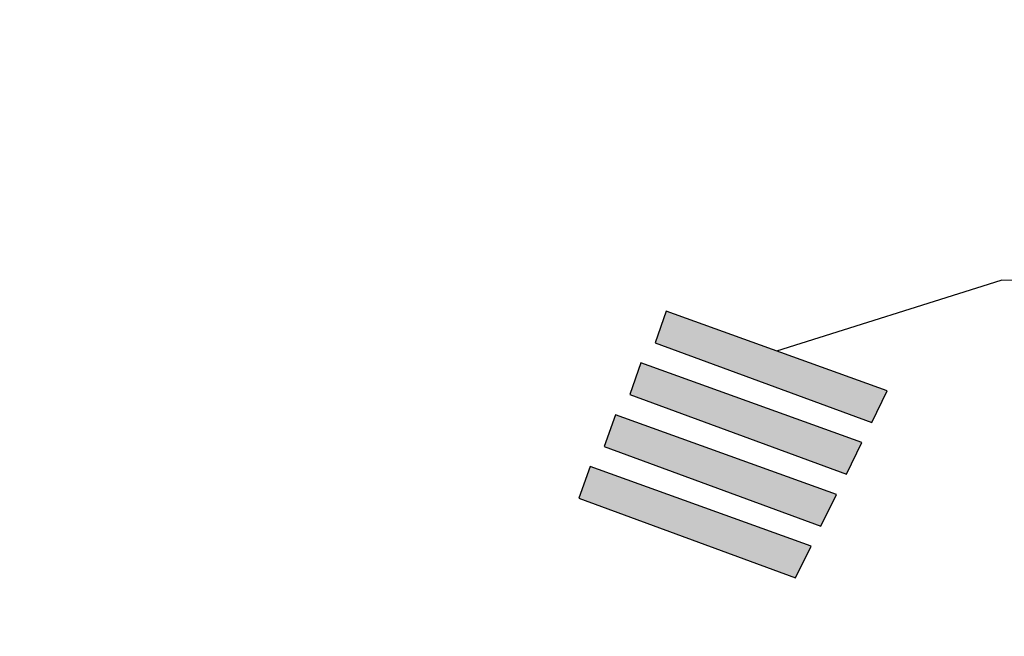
# Model space of a CAD drawing. Header units: millimetres. Extents: x 6567289036 to 6568990308, y 5976640423 to 5977332400.
# Tile 121 of 216: x 6568112958 to 6568130361, y 5976999871 to 5977010769. Entities that reach past the tile are written whole.
import ezdxf

# ---------------------------------------------------------------- set-up
doc = ezdxf.new("R2010")
doc.units = ezdxf.units.MM
picture_1 = doc.add_image_def('image2.jpg', size_in_pixel=(6997, 9782))

msp = doc.modelspace()

# ---------------------------------------------------------------- hatches: boundary and pattern name
at = {"lineweight": 9}
h = msp.add_hatch(color=18, dxfattribs=at)
h.dxf.hatch_style = 1
h.paths.add_polyline_path([(6568124570.622525, 5976996373.280425), (6568124840.889344, 5976996920.753738), (6568121378.384721, 5976999193.323756), (6568121100.774188, 5976998652.250314)])
h.paths.add_polyline_path([(6568120935.829132, 5976998296.849024), (6568120658.218599, 5976997755.775581), (6568124128.066936, 5976995476.805693), (6568124398.333755, 5976996024.279006)])
h.paths.add_polyline_path([(6568123685.511348, 5976994580.33096), (6568123955.778167, 5976995127.804274), (6568120493.273543, 5976997400.374291), (6568120215.663011, 5976996859.300849)])
h.paths.add_polyline_path([(6568128017.522445, 5977003650.229463), (6568128291.9711, 5977004210.917207), (6568124387.31368, 5977005618.85902), (6568124187.707445, 5977005058.175551)])
h.paths.add_polyline_path([(6568127120.764688, 5977001818.188844), (6568127395.213343, 5977002378.876588), (6568123490.555923, 5977003786.818401), (6568123290.949688, 5977003226.134933)])
h.paths.add_polyline_path([(6568126672.385809, 5977000902.168534), (6568126946.834464, 5977001462.856278), (6568123042.177044, 5977002870.798092), (6568122842.570809, 5977002310.114623)])
h.paths.add_polyline_path([(6568127569.143566, 5977002734.209153), (6568127843.592221, 5977003294.896897), (6568123938.934801, 5977004702.838711), (6568123739.328567, 5977004142.155242)])
h.paths.add_polyline_path([(6568156185.709353, 5977001762.861996), (6568156005.1866, 5977002329.002153), (6568152178.420149, 5977001108.77708), (6568152306.286604, 5977000525.846624)])
h.paths.add_polyline_path([(6568156447.664735, 5977000759.413216), (6568156267.141981, 5977001325.553373), (6568152440.37553, 5977000105.3283), (6568152568.241985, 5976999522.397844)])
h.paths.add_polyline_path([(6568152649.674612, 5976999085.089225), (6568152777.541067, 5976998502.15877), (6568156656.963817, 5976999739.174141), (6568156476.441063, 5977000305.314299)])
h.paths.add_polyline_path([(6568157827.260169, 5976995671.946895), (6568157674.899855, 5976996332.833857), (6568154029.502295, 5976994294.514678), (6568154149.863036, 5976993669.745316)])
h.paths.add_polyline_path([(6568158089.452408, 5976994663.063087), (6568157939.503558, 5976995324.501357), (6568154286.695892, 5976993299.491578), (6568154404.777115, 5976992674.287381)])
h.paths.add_polyline_path([(6568158311.435545, 5976993710.397257), (6568158148.863776, 5976994368.846695), (6568154535.453592, 5976992274.345491), (6568154665.470565, 5976991651.514013)])
h.paths.add_polyline_path([(6568154764.50176, 5976991317.391006), (6568154883.280757, 5976990692.319), (6568158565.733895, 5976992685.206283), (6568158415.046844, 5976993346.476768)])

# ---------------------------------------------------------------- linework, layer by layer
at = {"color": 6, "lineweight": 30}
for p in [(6568126339.642389, 5977004914.888113), (6568150595.13212, 5977006016.519688)]:
    msp.add_line(p, (6568130305.83284, 5977006164.916317), dxfattribs=at)
for points in [[(6568124187.707445, 5977005058.175551), (6568128017.522445, 5977003650.229463), (6568128291.9711, 5977004210.917207), (6568124387.31368, 5977005618.85902), (6568124187.707445, 5977005058.175551)], [(6568123739.328567, 5977004142.155242), (6568127569.143566, 5977002734.209153), (6568127843.592221, 5977003294.896897), (6568123938.934801, 5977004702.838711), (6568123739.328567, 5977004142.155242)], [(6568123290.949688, 5977003226.134933), (6568127120.764688, 5977001818.188844), (6568127395.213343, 5977002378.876588), (6568123490.555923, 5977003786.818401), (6568123290.949688, 5977003226.134933)], [(6568122842.570809, 5977002310.114623), (6568126672.385809, 5977000902.168534), (6568126946.834464, 5977001462.856278), (6568123042.177044, 5977002870.798092), (6568122842.570809, 5977002310.114623)]]:
    msp.add_lwpolyline(points)

# ---------------------------------------------------------------- pictures from other files: only their frames are drawn
image = msp.add_image(picture_1, insert=(6567921000, 5976718000), size_in_units=(296500, 414515.220809), dxfattribs=at)
image.dxf.flags = 7

doc.saveas('drawing.dxf')
